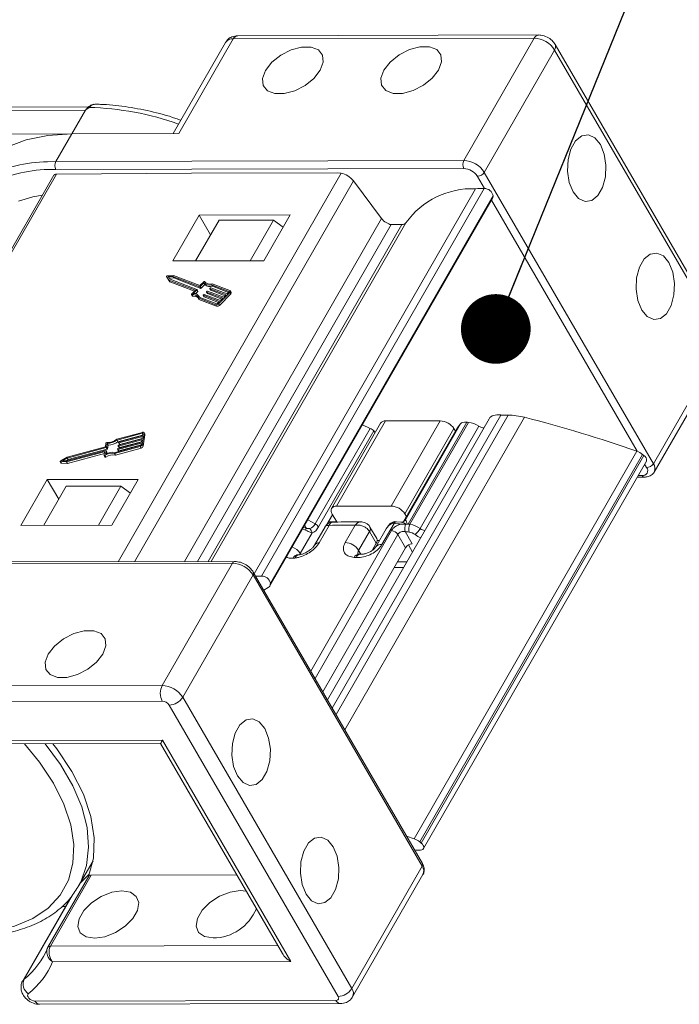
# Model space of a CAD drawing. Header units: millimetres. Extents: x 2548 to 3470, y -441 to 211.
# Tile 40 of 49: x 3146 to 3193, y 102 to 172. Entities that reach past the tile are written whole.
import ezdxf

# ---------------------------------------------------------------- set-up
doc = ezdxf.new("R2010")
doc.units = ezdxf.units.MM
doc.styles.get("Standard").update_dxf_attribs({"font": '仿宋_GB2312.ttf', "width": 0.8})
doc.dimstyles.new('ISO-25.1', dxfattribs={"dimtxt": 6, "dimasz": 5, "dimexe": 3.5, "dimexo": 0.625, "dimgap": 1.5, "dimtad": 1, "dimtoh": 1, "dimdsep": 46, "dimtxsty": 'Standard', "dimcen": 2.5, "dimadec": 0, "dimazin": 0, "dimtfac": 1, "dimtmove": 0, "dimatfit": 3, "dimfxl": 0, "dimarcsym": 0})

msp = doc.modelspace()

# ---------------------------------------------------------------- linework, layer by layer
at = {"color": 7, "linetype": 'Continuous', "lineweight": 15}
for p, q in [((3182.903, 171.144), (3161.316, 171.096)), ((3160.441, 170.612), (3156.68, 164.064)), ((3160.99, 170.861), (3157.086, 164.065)), ((3182.577, 170.909), (3160.99, 170.861)), ((3177.534, 162.131), (3182.577, 170.909)), ((3196.218, 149.559), (3184.088, 170.464)), ((3184.049, 170.064), (3179.005, 161.285)), ((3196.179, 149.159), (3184.049, 170.064)), ((3150.587, 165.982), (3129.061, 165.934)), ((3150.385, 165.747), (3129.157, 165.7)), ((3150.385, 165.747), (3149.409, 164.048)), ((3149.409, 164.048), (3140.057, 164.027)), ((3148.27, 162.066), (3149.409, 164.048)), ((3157.086, 164.065), (3149.409, 164.048)), ((3147.662, 162.052), (3148.27, 162.066)), ((3148.27, 162.066), (3177.534, 162.131)), ((3148.314, 161.163), (3132.306, 133.3)), ((3177.535, 161.565), (3148.271, 161.5)), ((3158.005, 161.239), (3148.314, 161.163)), ((3152.725, 133.345), (3168.741, 161.223)), ((3168.456, 161.262), (3158.005, 161.239)), ((3168.741, 161.223), (3168.456, 161.262)), ((3179.005, 161.285), (3191.136, 140.38)), ((3148.13, 161.078), (3132.17, 133.3)), ((3169.609, 160.676), (3153.908, 133.348)), ((3169.609, 160.676), (3171.635, 157.975)), ((3179.024, 160.126), (3178.516, 161.001)), ((3162.5, 132.481), (3178.375, 160.112)), ((3163.023, 132.318), (3179, 160.126)), ((3163.615, 131.612), (3179.591, 159.42)), ((3163.651, 131.735), (3179.628, 159.543)), ((3179.633, 159.622), (3163.656, 131.814)), ((3189.965, 141.27), (3179.513, 159.284)), ((3179.633, 159.622), (3179.628, 159.543)), ((3158.55, 158.214), (3156.663, 154.929)), ((3157.49, 133.356), (3171.635, 157.975)), ((3158.296, 154.933), (3159.972, 157.849)), ((3165.082, 158.228), (3158.55, 158.214)), ((3159.37, 156.802), (3158.55, 158.214)), ((3159.416, 133.36), (3173.382, 157.669)), ((3163.891, 157.858), (3159.972, 157.849)), ((3162.215, 154.941), (3163.891, 157.858)), ((3163.195, 154.943), (3165.082, 158.228)), ((3164.578, 157.35), (3163.891, 157.858)), ((3158.437, 133.358), (3172.328, 157.537)), ((3159.2, 133.36), (3173.091, 157.539)), ((3172.328, 157.537), (3173.091, 157.539)), ((3156.663, 154.929), (3163.195, 154.943)), ((3156.209, 153.81), (3156.274, 153.697)), ((3156.209, 153.809), (3156.379, 153.552)), ((3156.209, 153.809), (3156.275, 153.696)), ((3156.717, 153.892), (3156.272, 153.871)), ((3156.274, 153.697), (3156.275, 153.696)), ((3156.275, 153.696), (3156.445, 153.439)), ((3156.663, 153.819), (3156.335, 153.804)), ((3156.335, 153.804), (3156.46, 153.615)), ((3156.379, 153.552), (3158.274, 152.823)), ((3156.379, 153.552), (3156.445, 153.439)), ((3156.728, 153.706), (3156.409, 153.691)), ((3156.445, 153.439), (3158.211, 152.76)), ((3156.46, 153.615), (3158.39, 152.873)), ((3158.593, 153.077), (3156.663, 153.819)), ((3156.663, 153.819), (3156.728, 153.706)), ((3158.596, 153.169), (3156.717, 153.892)), ((3158.658, 152.964), (3156.728, 153.706)), ((3158.887, 153.35), (3158.626, 153.087)), ((3158.874, 153.426), (3158.629, 153.18)), ((3158.887, 153.35), (3158.953, 153.237)), ((3158.274, 152.823), (3158.013, 152.56)), ((3158.389, 152.849), (3158.128, 152.587)), ((3158.455, 152.736), (3158.288, 152.569)), ((3158.389, 152.849), (3158.455, 152.736)), ((3158.461, 152.755), (3158.395, 152.868)), ((3158.593, 153.077), (3158.658, 152.964)), ((3158.626, 153.087), (3158.691, 152.974)), ((3158.953, 153.237), (3158.691, 152.974)), ((3159.075, 152.705), (3159.141, 152.592)), ((3160.242, 152.254), (3159.08, 152.701)), ((3159.08, 152.701), (3159.146, 152.588)), ((3159.081, 152.724), (3159.115, 152.758)), ((3159.148, 152.769), (3160.309, 152.322)), ((3159.312, 152.943), (3159.377, 152.83)), ((3160.478, 152.492), (3159.317, 152.939)), ((3159.317, 152.939), (3159.383, 152.826)), ((3159.318, 152.962), (3159.352, 152.996)), ((3160.415, 152.429), (3159.383, 152.826)), ((3159.385, 153.007), (3160.546, 152.56)), ((3160.683, 152.743), (3159.433, 153.224)), ((3159.433, 153.224), (3159.498, 153.111)), ((3160.751, 152.811), (3159.48, 153.299)), ((3160.652, 152.667), (3159.498, 153.111)), ((3159.934, 151.856), (3160.745, 152.672)), ((3160.546, 152.56), (3160.681, 152.696)), ((3160.683, 152.743), (3160.696, 152.721)), ((3160.745, 152.672), (3160.811, 152.559)), ((3160.847, 152.673), (3160.782, 152.786)), ((3158, 152.522), (3158.066, 152.409)), ((3158.028, 152.512), (3158.093, 152.399)), ((3158.466, 152.279), (3159.736, 151.791)), ((3158.466, 152.279), (3158.531, 152.166)), ((3158.568, 152.334), (3158.524, 152.409)), ((3158.531, 152.166), (3159.802, 151.678)), ((3158.553, 152.34), (3159.804, 151.859)), ((3158.838, 152.467), (3158.904, 152.354)), ((3158.844, 152.486), (3158.878, 152.52)), ((3160.005, 152.016), (3158.844, 152.463)), ((3158.844, 152.463), (3158.909, 152.35)), ((3159.942, 151.953), (3158.909, 152.35)), ((3158.911, 152.531), (3160.073, 152.084)), ((3160.178, 152.191), (3159.146, 152.588)), ((3159.87, 151.881), (3160.005, 152.016)), ((3159.999, 151.743), (3160.811, 152.559)), ((3160.073, 152.084), (3160.242, 152.254)), ((3160.309, 152.322), (3160.478, 152.492)), ((3159.736, 151.791), (3159.802, 151.678)), ((3159.934, 151.856), (3159.999, 151.743)), ((3191.136, 140.38), (3196.179, 149.159)), ((3191.196, 139.78), (3196.24, 148.559)), ((3179.35, 143.605), (3167.755, 123.424)), ((3180.18, 143.874), (3168.094, 122.839)), ((3168.366, 122.371), (3180.714, 143.864)), ((3171.924, 143.449), (3168.41, 137.332)), ((3181.877, 143.71), (3168.995, 121.287)), ((3175.844, 143.458), (3171.924, 143.449)), ((3172.329, 137.341), (3175.844, 143.458)), ((3180.263, 143.863), (3180.18, 143.874)), ((3180.714, 143.864), (3180.263, 143.863)), ((3166.88, 136.056), (3170.822, 142.917)), ((3171.073, 142.73), (3167.116, 135.843)), ((3171.559, 143.283), (3168.044, 137.166)), ((3170.822, 142.917), (3170.254, 143.167)), ((3171.168, 142.602), (3171.073, 142.73)), ((3177.048, 142.919), (3173.208, 136.235)), ((3177.056, 142.93), (3173.21, 136.236)), ((3176.825, 142.894), (3173.31, 136.778)), ((3173.34, 136.357), (3177.297, 143.244)), ((3177.74, 143.361), (3173.54, 136.051)), ((3177.87, 143.347), (3173.669, 136.035)), ((3174.395, 135.722), (3178.618, 143.073)), ((3176.93, 142.713), (3176.825, 142.894)), ((3177.297, 143.244), (3177.056, 142.93)), ((3154.471, 142.627), (3152.635, 142.132)), ((3154.461, 142.559), (3152.654, 142.072)), ((3152.654, 142.072), (3152.719, 141.959)), ((3154.486, 142.435), (3152.719, 141.959)), ((3154.434, 142.097), (3152.756, 141.644)), ((3152.767, 141.712), (3154.445, 142.165)), ((3154.471, 142.334), (3152.793, 141.881)), ((3152.803, 141.949), (3154.481, 142.402)), ((3154.45, 142.198), (3152.858, 141.768)), ((3154.408, 141.927), (3154.434, 142.097)), ((3154.445, 142.165), (3154.471, 142.334)), ((3154.461, 142.559), (3154.496, 142.499)), ((3154.47, 141.749), (3154.595, 142.563)), ((3154.481, 142.402), (3154.502, 142.538)), ((3154.535, 141.636), (3154.66, 142.45)), ((3154.654, 142.489), (3154.588, 142.602)), ((3154.595, 142.563), (3154.66, 142.45)), ((3149.057, 140.58), (3151.846, 141.333)), ((3151.818, 141.586), (3149.08, 140.847)), ((3151.877, 141.537), (3149.088, 140.784)), ((3151.943, 141.424), (3149.154, 140.671)), ((3151.858, 141.848), (3151.818, 141.586)), ((3151.866, 141.322), (3151.826, 141.06)), ((3151.931, 141.216), (3151.865, 141.329)), ((3151.866, 141.322), (3151.932, 141.209)), ((3151.877, 141.537), (3151.943, 141.424)), ((3151.943, 141.822), (3151.903, 141.56)), ((3151.903, 141.56), (3151.968, 141.447)), ((3151.943, 141.822), (3152.009, 141.709)), ((3152.009, 141.709), (3151.968, 141.447)), ((3152.479, 141.114), (3154.315, 141.609)), ((3152.519, 141.189), (3154.326, 141.677)), ((3152.545, 141.001), (3154.381, 141.496)), ((3152.699, 141.417), (3152.705, 141.451)), ((3152.7, 141.411), (3152.766, 141.298)), ((3154.398, 141.859), (3152.72, 141.406)), ((3152.72, 141.406), (3152.785, 141.293)), ((3152.73, 141.474), (3154.408, 141.927)), ((3152.736, 141.655), (3152.741, 141.689)), ((3152.737, 141.648), (3152.802, 141.535)), ((3152.756, 141.644), (3152.822, 141.531)), ((3152.772, 141.892), (3152.777, 141.926)), ((3152.773, 141.886), (3152.839, 141.773)), ((3154.377, 141.723), (3152.785, 141.293)), ((3152.793, 141.881), (3152.858, 141.768)), ((3154.414, 141.96), (3152.822, 141.531)), ((3154.315, 141.609), (3154.381, 141.496)), ((3154.377, 141.724), (3154.398, 141.859)), ((3154.47, 141.749), (3154.535, 141.636)), ((3149.08, 140.847), (3148.614, 140.588)), ((3149.088, 140.784), (3148.746, 140.594)), ((3149.154, 140.671), (3148.995, 140.583)), ((3149.028, 140.507), (3151.743, 141.24)), ((3149.088, 140.784), (3149.154, 140.671)), ((3149.093, 140.394), (3151.745, 141.11)), ((3151.763, 141.23), (3151.726, 140.984)), ((3151.728, 140.971), (3151.793, 140.858)), ((3151.743, 141.24), (3151.76, 141.21)), ((3151.787, 140.971), (3151.853, 140.858)), ((3151.932, 141.209), (3151.916, 141.103)), ((3152.479, 141.114), (3152.545, 141.001)), ((3173.978, 113.465), (3189.955, 141.274)), ((3190.36, 141.047), (3174.384, 113.239)), ((3174.48, 113.16), (3190.457, 140.968)), ((3190.36, 141.047), (3190.457, 140.968)), ((3148.583, 140.536), (3148.649, 140.423)), ((3148.604, 140.526), (3149.028, 140.507)), ((3148.604, 140.526), (3148.67, 140.413)), ((3148.67, 140.413), (3149.093, 140.394)), ((3148.746, 140.594), (3149.057, 140.58)), ((3149.028, 140.507), (3149.093, 140.394)), ((3174.651, 112.754), (3190.628, 140.563)), ((3190.646, 140.096), (3190.502, 140.344)), ((3147.65, 139.241), (3145.762, 135.956)), ((3154.182, 139.255), (3147.65, 139.241)), ((3148.469, 137.828), (3147.65, 139.241)), ((3152.294, 135.97), (3154.182, 139.255)), ((3189.967, 139.412), (3190.485, 139.413)), ((3190.034, 139.529), (3190.321, 139.53)), ((3149.006, 138.763), (3147.395, 135.959)), ((3149.006, 138.763), (3152.925, 138.772)), ((3152.925, 138.772), (3151.315, 135.968)), ((3152.925, 138.772), (3153.612, 138.264)), ((3172.329, 137.341), (3168.41, 137.332)), ((3168.118, 136.709), (3167.715, 136.009)), ((3168.085, 136.766), (3168.413, 136.201)), ((3173.415, 136.596), (3173.31, 136.778)), ((3145.762, 135.956), (3152.294, 135.97)), ((3166.179, 135.618), (3165.963, 135.699)), ((3166.023, 135.804), (3166.206, 135.766)), ((3166.332, 136.342), (3166.88, 136.056)), ((3167.582, 135.861), (3166.822, 134.539)), ((3167.875, 135.95), (3167.159, 134.704)), ((3167.792, 136.143), (3167.821, 136.094)), ((3168.413, 136.201), (3167.825, 136.2)), ((3169.024, 134.725), (3169.74, 135.971)), ((3171.288, 135), (3170.802, 135.837)), ((3171.962, 135.709), (3171.214, 134.408)), ((3172.539, 136.1), (3171.661, 134.571)), ((3172.701, 136.218), (3172.575, 136.22)), ((3173.013, 136.184), (3172.701, 136.218)), ((3173.269, 136.275), (3173.34, 136.357)), ((3166.65, 135.412), (3165.802, 133.937)), ((3166.552, 125.497), (3172.345, 135.581)), ((3172.794, 135.301), (3166.858, 124.969)), ((3170.77, 135.52), (3169.989, 134.161)), ((3170.771, 135.517), (3170.77, 135.52)), ((3171.257, 134.68), (3170.771, 135.517)), ((3172.794, 135.301), (3173.348, 134.345)), ((3173.328, 135.508), (3173.838, 134.629)), ((3167.413, 124.014), (3173.348, 134.345)), ((3170.952, 134.148), (3171.257, 134.68)), ((3171.319, 134.878), (3171.484, 134.878)), ((3173.853, 134.038), (3173.559, 134.546)), ((3165.727, 133.847), (3165.599, 133.835)), ((3165.802, 133.937), (3165.757, 133.844)), ((3165.802, 133.937), (3165.842, 133.868)), ((3169.989, 134.161), (3170.149, 133.886)), ((3170.137, 133.885), (3169.999, 133.894)), ((3160.939, 133.246), (3131.675, 133.181)), ((3161.102, 133.364), (3131.838, 133.299)), ((3155.895, 124.468), (3160.939, 133.246)), ((3173.217, 132.931), (3172.535, 132.929)), ((3172.762, 133.326), (3173.445, 133.327)), ((3162.411, 132.401), (3157.367, 123.622)), ((3174.541, 111.496), (3162.411, 132.401)), ((3174.56, 111.696), (3162.43, 132.601)), ((3163.509, 131.507), (3163.177, 131.313)), ((3163.651, 131.735), (3163.656, 131.814)), ((3134.308, 124.42), (3155.895, 124.468)), ((3155.898, 123.336), (3134.311, 123.288)), ((3168.519, 102.149), (3156.388, 123.054)), ((3157.367, 123.622), (3169.497, 102.717)), ((3138.823, 120.493), (3155.91, 120.531)), ((3139.15, 120.26), (3155.775, 120.297)), ((3155.775, 120.297), (3164.519, 105.228)), ((3155.91, 120.531), (3165.117, 104.664)), ((3173.422, 113.658), (3173.978, 113.465)), ((3174.48, 113.16), (3174.384, 113.239)), ((3149.877, 110.031), (3150.936, 111.875)), ((3150.691, 110.957), (3150.021, 110.283)), ((3169.497, 102.717), (3174.541, 111.496)), ((3150.623, 110.771), (3147.695, 105.674)), ((3150.806, 110.854), (3147.877, 105.757)), ((3150.806, 110.854), (3161.241, 110.877)), ((3169.558, 102.117), (3174.601, 110.896)), ((3149.523, 109.531), (3145.99, 103.381)), ((3149.313, 109.222), (3145.89, 103.265)), ((3148.961, 108.611), (3148.7, 108.61)), ((3147.695, 105.674), (3147.686, 105.657)), ((3147.877, 105.757), (3164.191, 105.793)), ((3165.117, 104.664), (3148.03, 104.626)), ((3145.99, 103.381), (3145.891, 103.268)), ((3146.769, 101.818), (3168.356, 101.866)), ((3147.096, 101.585), (3168.683, 101.632))]:
    msp.add_line(p, q, dxfattribs=at)
at = {"color": 7, "linetype": 'Continuous', "lineweight": 15, "flags": 128}
for points in [[(3171.805, 168.623), (3171.589, 168.042), (3171.636, 167.532), (3171.939, 167.154), (3172.463, 166.953), (3173.143, 166.955), (3173.899, 167.158), (3174.638, 167.538), (3175.272, 168.05), (3175.724, 168.632), (3175.939, 169.212), (3175.893, 169.723), (3175.589, 170.101), (3175.066, 170.301), (3174.385, 170.3), (3173.63, 170.096), (3172.891, 169.716), (3172.257, 169.204), (3171.805, 168.623)], [(3163.313, 168.604), (3163.098, 168.023), (3163.144, 167.513), (3163.448, 167.135), (3163.971, 166.934), (3164.652, 166.936), (3165.407, 167.139), (3166.147, 167.52), (3166.78, 168.031), (3167.232, 168.613), (3167.448, 169.194), (3167.402, 169.704), (3167.098, 170.082), (3166.575, 170.282), (3165.894, 170.281), (3165.139, 170.078), (3164.399, 169.697), (3163.765, 169.185), (3163.313, 168.604)], [(3150.585, 165.962), (3150.586, 165.962), (3150.592, 165.966), (3150.601, 165.967), (3150.612, 165.965), (3150.624, 165.961), (3150.638, 165.954), (3150.653, 165.945)], [(3149.409, 164.048), (3147.691, 163.939), (3146.128, 163.621), (3144.747, 163.101), (3143.576, 162.388), (3142.635, 161.495), (3142.266, 161)], [(3185.377, 159.884), (3185.773, 159.407), (3186.238, 159.192), (3186.717, 159.266), (3187.153, 159.619), (3187.492, 160.209), (3187.693, 160.965), (3187.734, 161.795), (3187.607, 162.6), (3187.33, 163.283), (3186.935, 163.76), (3186.469, 163.975), (3185.99, 163.901), (3185.555, 163.548), (3185.216, 162.958), (3185.014, 162.202), (3184.974, 161.371), (3185.1, 160.567), (3185.377, 159.884)], [(3147.314, 159.658), (3146.603, 159.526), (3145.582, 159.228)], [(3190.295, 151.409), (3190.69, 150.932), (3191.156, 150.717), (3191.635, 150.791), (3192.07, 151.144), (3192.409, 151.734), (3192.611, 152.49), (3192.651, 153.32), (3192.525, 154.125), (3192.247, 154.807), (3191.852, 155.285), (3191.387, 155.499), (3190.908, 155.426), (3190.472, 155.073), (3190.133, 154.483), (3189.931, 153.727), (3189.891, 152.896), (3190.018, 152.091), (3190.295, 151.409)], [(3156.272, 153.871), (3156.259, 153.869), (3156.245, 153.864), (3156.232, 153.857), (3156.221, 153.848), (3156.213, 153.837), (3156.208, 153.827), (3156.207, 153.817), (3156.209, 153.809)], [(3158.95, 153.439), (3158.945, 153.445), (3158.938, 153.448), (3158.928, 153.45), (3158.918, 153.449), (3158.906, 153.446), (3158.894, 153.441), (3158.883, 153.434), (3158.874, 153.426)], [(3158.39, 152.873), (3158.393, 152.871), (3158.395, 152.869), (3158.396, 152.866), (3158.396, 152.863), (3158.396, 152.86), (3158.394, 152.856), (3158.392, 152.853), (3158.389, 152.849)], [(3159.08, 152.701), (3159.078, 152.703), (3159.075, 152.705), (3159.074, 152.707), (3159.074, 152.71), (3159.075, 152.714), (3159.076, 152.717), (3159.078, 152.721), (3159.081, 152.724)], [(3159.317, 152.939), (3159.314, 152.941), (3159.312, 152.943), (3159.311, 152.945), (3159.311, 152.948), (3159.311, 152.952), (3159.313, 152.955), (3159.315, 152.959), (3159.318, 152.962)], [(3160.681, 152.696), (3160.687, 152.703), (3160.692, 152.71), (3160.695, 152.717), (3160.696, 152.724), (3160.695, 152.73), (3160.693, 152.735), (3160.689, 152.74), (3160.683, 152.743)], [(3160.745, 152.672), (3160.763, 152.692), (3160.777, 152.714), (3160.786, 152.735), (3160.789, 152.755), (3160.787, 152.773), (3160.78, 152.789), (3160.768, 152.801), (3160.751, 152.811)], [(3158.013, 152.56), (3158.005, 152.551), (3158, 152.542), (3157.998, 152.533), (3157.999, 152.526), (3158.003, 152.519), (3158.009, 152.515), (3158.018, 152.512), (3158.028, 152.512)], [(3158.844, 152.463), (3158.841, 152.465), (3158.839, 152.467), (3158.838, 152.469), (3158.837, 152.472), (3158.838, 152.476), (3158.839, 152.479), (3158.841, 152.483), (3158.844, 152.486)], [(3154.502, 142.538), (3154.502, 142.544), (3154.5, 142.55), (3154.497, 142.555), (3154.492, 142.558), (3154.486, 142.561), (3154.478, 142.561), (3154.47, 142.561), (3154.461, 142.559)], [(3154.595, 142.563), (3154.595, 142.582), (3154.59, 142.599), (3154.58, 142.613), (3154.565, 142.624), (3154.546, 142.631), (3154.523, 142.634), (3154.498, 142.633), (3154.471, 142.627)], [(3151.846, 141.333), (3151.85, 141.334), (3151.855, 141.334), (3151.858, 141.334), (3151.861, 141.333), (3151.864, 141.331), (3151.866, 141.328), (3151.866, 141.326), (3151.866, 141.322)], [(3152.72, 141.406), (3152.715, 141.405), (3152.711, 141.405), (3152.707, 141.406), (3152.704, 141.407), (3152.702, 141.409), (3152.7, 141.411), (3152.699, 141.414), (3152.699, 141.417)], [(3152.756, 141.644), (3152.752, 141.643), (3152.748, 141.643), (3152.744, 141.643), (3152.741, 141.644), (3152.738, 141.646), (3152.737, 141.649), (3152.736, 141.651), (3152.736, 141.655)], [(3152.793, 141.881), (3152.788, 141.88), (3152.784, 141.88), (3152.78, 141.881), (3152.777, 141.882), (3152.775, 141.884), (3152.773, 141.886), (3152.772, 141.889), (3152.772, 141.892)], [(3151.726, 140.984), (3151.726, 140.976), (3151.729, 140.969), (3151.735, 140.964), (3151.743, 140.961), (3151.753, 140.96), (3151.764, 140.962), (3151.776, 140.966), (3151.787, 140.971)], [(3151.743, 141.24), (3151.747, 141.241), (3151.752, 141.241), (3151.755, 141.241), (3151.758, 141.24), (3151.761, 141.238), (3151.763, 141.236), (3151.763, 141.233), (3151.763, 141.23)], [(3151.793, 140.858), (3151.795, 140.856), (3151.8, 140.851), (3151.809, 140.848), (3151.819, 140.847), (3151.83, 140.849), (3151.841, 140.853), (3151.853, 140.858)], [(3190.457, 140.968), (3190.542, 140.887), (3190.605, 140.8), (3190.641, 140.713), (3190.649, 140.632), (3190.628, 140.563)], [(3148.614, 140.588), (3148.602, 140.58), (3148.591, 140.57), (3148.584, 140.56), (3148.581, 140.549), (3148.581, 140.54), (3148.586, 140.533), (3148.594, 140.528), (3148.604, 140.526)], [(3173.277, 136.278), (3173.305, 136.308), (3173.34, 136.357)], [(3147.726, 126.712), (3148.178, 127.293), (3148.812, 127.805), (3149.551, 128.186), (3150.307, 128.389), (3150.987, 128.39), (3151.511, 128.19), (3151.814, 127.812), (3151.861, 127.302), (3151.645, 126.721), (3151.193, 126.139), (3150.559, 125.628), (3149.82, 125.247), (3149.064, 125.044), (3148.384, 125.042), (3147.86, 125.243), (3147.557, 125.621), (3147.51, 126.131), (3147.726, 126.712)], [(3163.251, 121.372), (3162.856, 121.849), (3162.39, 122.064), (3161.911, 121.99), (3161.476, 121.637), (3161.137, 121.047), (3160.935, 120.291), (3160.895, 119.461), (3161.021, 118.656), (3161.299, 117.974), (3161.694, 117.496), (3162.159, 117.282), (3162.639, 117.355), (3163.074, 117.708), (3163.413, 118.298), (3163.615, 119.054), (3163.655, 119.885), (3163.529, 120.69), (3163.251, 121.372)], [(3146.022, 120.275), (3147.089, 118.973), (3148.088, 117.463), (3148.841, 115.953), (3149.332, 114.472), (3149.552, 113.05), (3149.495, 111.715), (3149.164, 110.494), (3148.565, 109.412), (3147.71, 108.488), (3146.615, 107.743), (3145.303, 107.19), (3143.799, 106.841), (3142.134, 106.703)], [(3149.912, 110.094), (3150.049, 110.357), (3150.467, 111.551), (3150.619, 112.865), (3150.504, 114.272), (3150.122, 115.748), (3149.481, 117.265), (3148.593, 118.796), (3147.501, 120.278)], [(3148.051, 120.279), (3148.326, 119.923), (3149.417, 118.292), (3150.24, 116.66), (3150.779, 115.058), (3151.024, 113.52), (3150.969, 112.075), (3150.615, 110.754)], [(3168.169, 112.897), (3167.773, 113.374), (3167.308, 113.589), (3166.829, 113.515), (3166.393, 113.162), (3166.054, 112.572), (3165.853, 111.816), (3165.813, 110.986), (3165.939, 110.181), (3166.216, 109.498), (3166.612, 109.021), (3167.077, 108.806), (3167.556, 108.88), (3167.992, 109.233), (3168.331, 109.823), (3168.532, 110.579), (3168.572, 111.41), (3168.446, 112.214), (3168.169, 112.897)], [(3174.433, 112.654), (3174.527, 112.666), (3174.601, 112.7), (3174.651, 112.754), (3174.673, 112.823), (3174.665, 112.904), (3174.628, 112.991), (3174.566, 113.078), (3174.48, 113.16)], [(3151.051, 106.33), (3150.439, 106.431), (3150.019, 106.724), (3149.842, 107.176), (3149.927, 107.73), (3150.266, 108.32), (3150.818, 108.875), (3151.515, 109.328), (3152.274, 109.624), (3153.003, 109.728), (3153.614, 109.627), (3154.034, 109.333), (3154.212, 108.882), (3154.126, 108.328), (3153.787, 107.738), (3153.236, 107.183), (3152.538, 106.73), (3151.78, 106.434), (3151.051, 106.33)], [(3159.542, 106.349), (3158.931, 106.45), (3158.511, 106.743), (3158.333, 107.194), (3158.419, 107.748), (3158.758, 108.338), (3159.309, 108.893), (3160.006, 109.346), (3160.765, 109.643), (3161.494, 109.747), (3161.923, 109.701)], [(3146.769, 101.818), (3146.657, 101.832), (3146.54, 101.874), (3146.429, 101.939), (3146.337, 102.021), (3146.272, 102.111), (3146.241, 102.2), (3146.248, 102.278), (3146.291, 102.339)]]:
    msp.add_lwpolyline(points, dxfattribs=at)
at = {"color": 7, "linetype": 'Continuous', "lineweight": 15}
for centre, radius, start, end in [((3161.357, 170.696), 0.402, 95.81715, 155.74185), ((3182.947, 170.742), 0.405, 97.14603, 155.62509), ((3160.921, 170.285), 0.58, 83.16144, 145.77664), ((3182.498, 169.067), 1.844, 32.72975, 87.51879), ((3183.721, 170.298), 0.402, 324.49957, 24.42218), ((3150.877, 165.476), 0.562, 129.37289, 151.17587), ((3150.127, 145.249), 20.702, 70.39266, 88.545), ((3147.826, 152.142), 9.911, 90.95082, 117.47001), ((3148.816, 161.784), 0.615, 152.72975, 207.51879), ((3178.08, 161.849), 0.615, 152.72975, 207.51879), ((3177.454, 160.288), 1.844, 32.72975, 87.51879), ((3148.052, 150.888), 10.615, 88.81379, 113.2683), ((3177.482, 160.337), 1.229, 32.72975, 87.51879), ((3178.487, 161.616), 0.615, 272.73394, 327.5146), ((3178.149, 154.25), 5.866, 87.79666, 144.3522), ((3178.982, 147.174), 12.953, 89.92295, 92.68917), ((3179.011, 159.491), 0.636, 11.92797, 91.03306), ((3179.344, 159.56), 0.284, 330.46652, 356.66572), ((3173.121, 157.861), 0.324, 264.64092, 323.58247), ((3159.268, 153.753), 0.555, 226.6309, 287.23953), ((3159.313, 153.739), 0.471, 219.63409, 290.80727), ((3158.445, 152.75), 0.0168, 305.96135, 18.57309), ((3158.6, 153.111), 0.0349, 258.43238, 317.99567), ((3158.603, 153.203), 0.0349, 258.43238, 317.99567), ((3158.665, 152.998), 0.0349, 258.43238, 317.99567), ((3159.334, 153.64), 0.555, 226.6309, 287.23953), ((3159.141, 152.735), 0.0349, 78.43238, 137.99567), ((3159.378, 152.973), 0.0349, 78.43238, 137.99567), ((3159.386, 152.835), 0.00967, 210.96105, 251.19225), ((3160.752, 152.64), 0.101, 305.96135, 18.57309), ((3158.119, 152.156), 0.367, 19.64525, 104.44088), ((3158.088, 152.425), 0.027, 216.39343, 282.28072), ((3158.168, 151.951), 0.454, 49.695, 99.42012), ((3158.184, 152.193), 0.398, 21.65808, 98.11381), ((3158.904, 152.497), 0.0349, 78.43238, 137.99567), ((3158.912, 152.359), 0.00967, 210.96105, 251.19225), ((3159.149, 152.597), 0.00967, 210.96105, 251.19225), ((3159.778, 151.996), 0.209, 258.43238, 317.99567), ((3159.844, 151.883), 0.209, 258.43238, 317.99567), ((3159.818, 151.927), 0.0698, 258.43238, 317.99567), ((3171.886, 143.049), 0.402, 84.50669, 144.43139), ((3175.79, 142.23), 1.229, 32.72975, 87.51879), ((3180.681, 139.15), 4.714, 75.30415, 89.59513), ((3157.858, 49.471), 97.252, 70.72917, 75.70158), ((3151.954, 143.003), 1.106, 268.74095, 308.05283), ((3151.889, 143.114), 1.293, 272.39546, 306.27472), ((3154.603, 142.461), 0.058, 349.05629, 29.28749), ((3151.926, 141.825), 0.0716, 87.51037, 161.2122), ((3151.87, 141.571), 0.0349, 282.25287, 341.81616), ((3151.935, 141.458), 0.0349, 282.25287, 341.81616), ((3151.955, 143.001), 1.293, 272.39546, 306.27472), ((3152.738, 141.44), 0.0349, 102.25287, 161.81616), ((3152.774, 141.678), 0.0349, 102.25287, 161.81616), ((3152.811, 141.915), 0.0349, 102.25287, 161.81616), ((3152.815, 141.546), 0.0168, 221.67545, 294.28719), ((3152.851, 141.784), 0.0168, 221.67545, 294.28719), ((3154.271, 141.814), 0.209, 282.25287, 341.81616), ((3154.311, 141.745), 0.0698, 282.25287, 341.81616), ((3154.336, 141.701), 0.209, 282.25287, 341.81616), ((3152.311, 140.178), 0.95, 79.81332, 123.45695), ((3152.356, 140.141), 1.061, 81.19133, 119.96516), ((3152.377, 140.065), 0.95, 79.81332, 123.45695), ((3151.923, 141.211), 0.00967, 349.05629, 29.28749), ((3152.779, 141.309), 0.0168, 221.67545, 294.28719), ((3189.503, 139.989), 1.362, 50.97846, 70.61013), ((3148.668, 140.437), 0.0239, 214.01795, 273.54147), ((3190.376, 139.875), 0.349, 260.92099, 39.33831), ((3190.617, 140.71), 0.615, 272.73394, 327.5146), ((3190.645, 140.027), 0.604, 336.05717, 35.72416), ((3190.504, 139.613), 0.201, 204.50435, 264.42094), ((3168.355, 136.987), 0.349, 80.92099, 219.33831), ((3172.276, 136.113), 1.229, 32.72975, 87.51879), ((3165.633, 135.794), 0.574, 342.11918, 357.26129), ((3166.172, 135.354), 0.481, 6.89182, 50.82535), ((3166.618, 135.528), 0.589, 32.28789, 63.59193), ((3169.14, 105.418), 30.558, 88.87541, 92.37314), ((3170.509, 135.706), 0.32, 324.56032, 27.41392), ((3170.509, 135.704), 0.322, 324.49893, 24.42947), ((3172.489, 136.15), 0.0884, 168.55091, 212.91759), ((3172.601, 135.821), 0.4, 93.64135, 119.71797), ((3172.602, 136.015), 0.206, 97.3922, 155.0209), ((3172.462, 135.321), 0.783, 84.30842, 93.4224), ((3172.712, 136.033), 0.185, 93.27805, 158.71173), ((3168.984, 99.142), 37.129, 83.73664, 84.506), ((3174.01, 135.733), 0.718, 154.62476, 198.27037), ((3168.891, 98.177), 38.126, 83.14871, 83.26669), ((3168.868, 97.893), 38.443, 82.82601, 83.01933), ((3174.304, 135.692), 0.722, 151.65503, 197.70844), ((3173.442, 134.508), 1.543, 51.87124, 81.52872), ((3172.917, 136.573), 1.705, 311.18397, 330.05416), ((3174.777, 136.199), 0.611, 231.26354, 266.88561), ((3170.995, 134.867), 0.322, 324.49893, 24.42947), ((3172.271, 134.961), 0.624, 32.97949, 83.18521), ((3168.891, 97.927), 37.841, 82.82564, 83.26625), ((3173.484, 134.582), 0.9, 51.87124, 81.52872), ((3174.869, 136.363), 1.356, 232.31234, 251.93691), ((3164.77, 133.271), 1.228, 32.81219, 68.31475), ((3167.14, 134.319), 0.386, 87.12209, 145.64236), ((3168.952, 133.493), 1.234, 32.7954, 86.62888), ((3171.563, 134.145), 0.437, 77.1356, 143.15564), ((3173.867, 134.015), 0.615, 92.73394, 147.5146), ((3165.66, 133.42), 0.42, 97.98707, 154.43964), ((3167.654, 106.852), 26.854, 94.79578, 95.06919), ((3165.787, 133.432), 0.419, 97.47844, 154.52891), ((3170.023, 133.514), 0.38, 93.48048, 157.70575), ((3167.736, 99.274), 34.439, 86.54654, 86.77779), ((3170.161, 133.508), 0.378, 93.22225, 157.82004), ((3161.116, 133.172), 0.192, 94.1543, 157.37903), ((3160.859, 131.404), 1.844, 32.72975, 87.51879), ((3162.258, 132.517), 0.192, 322.86114, 26.0895), ((3163.008, 119.203), 13.115, 89.93241, 91.79137), ((3163.035, 131.683), 0.636, 11.92797, 91.03306), ((3163.371, 131.751), 0.28, 299.5181, 356.72297), ((3156.988, 123.904), 1.229, 152.72975, 207.51879), ((3155.816, 122.625), 1.844, 32.72975, 87.51879), ((3155.871, 122.722), 0.615, 32.72975, 87.51879), ((3156.33, 124.283), 1.23, 272.73394, 327.5146), ((3173.526, 112.181), 1.362, 50.97846, 70.61013), ((3174.36, 126.388), 13.734, 268.50198, 270.30352), ((3174.377, 111.612), 0.201, 324.49893, 24.42947), ((3174.065, 111.144), 0.592, 335.1376, 36.42312), ((3150.785, 110.658), 0.198, 83.94252, 144.99556), ((3159.535, 109.711), 3.362, 270.11401, 337.92436), ((3142.501, 107.753), 5.593, 308.59477, 337.99422), ((3147.857, 105.56), 0.198, 83.94252, 144.99556), ((3142.626, 106.93), 5.875, 308.60826, 336.9149), ((3146.765, 103.041), 0.847, 156.29828, 235.97127), ((3168.46, 103.377), 1.23, 272.73394, 327.5146), ((3169.022, 102.366), 0.591, 334.93577, 36.44156), ((3147.122, 101.967), 0.384, 202.86844, 266.06792), ((3168.384, 102.039), 0.175, 260.92099, 39.33831), ((3168.709, 102.015), 0.384, 202.86442, 266.10801)]:
    msp.add_arc(centre, radius, start, end, dxfattribs=at)
for centre, major_axis, ratio, start_param, end_param in [((3148.477, 160.88), (-0.348, 0.197), 0.581145, 5.494555, 6.279872), ((3169.069, 160.658), (-0.648, 0.475), 0.48804, 4.155984, 5.552247), ((3172.066, 157.989), (-0.519, 0.38), 0.48804, 1.014391, 2.410655), ((3180.999, 142.462), (-1.621, 1.188), 0.48804, 5.552247, 6.337564), ((3170.746, 142.729), (-0.365, 0.166), 0.503106, 3.879245, 4.734298), ((3178.003, 142.871), (-0.731, 0.332), 0.503106, 5.296137, 6.165785), ((3188.573, 123.209), (-30.063, 13.665), 0.503106, 5.291643, 5.296137), ((3178.182, 142.759), (-0.877, 0.399), 0.503106, 4.431757, 5.291643), ((3178.799, 143.204), (-0.365, 0.166), 0.503106, 1.290165, 2.288522), ((3165.703, 137.714), (-0.861, 1.956), 0.528142, 3.058746, 3.51251), ((3166.03, 137.715), (-0.531, 2.33), 0.536055, 3.213889, 3.667653), ((3156.235, 121.098), (0.46, 0.801), 0.00007, 2.356154, 3.141633), ((3165.442, 105.23), (-0.981, 0.564), 0.577335, 0.785358, 1.570756)]:
    msp.add_ellipse(centre, major_axis=major_axis, ratio=ratio, start_param=start_param, end_param=end_param, dxfattribs=at)
for points, knots in [([(3161.316, 171.096), (3161.171, 171.08), (3160.91, 171.05), (3160.604, 170.854), (3160.498, 170.681), (3160.453, 170.608)], [0, 0, 0, 0, 0.420347, 0.754344, 1, 1, 1, 1]), ([(3184.088, 170.464), (3184.019, 170.562), (3183.868, 170.775), (3183.506, 171.021), (3183.161, 171.135), (3182.953, 171.143), (3182.903, 171.144)], [0, 0, 0, 0, 0.254118, 0.5541916, 0.894353, 1, 1, 1, 1]), ([(3151.052, 166.167), (3151.015, 166.17), (3150.915, 166.176), (3150.757, 166.099), (3150.648, 166.013), (3150.583, 165.961), (3150.579, 165.957)], [0, 0, 0, 0, 0.210793, 0.570573, 0.968108, 1, 1, 1, 1]), ([(3151.059, 166.173), (3151.013, 166.17), (3150.915, 166.165), (3150.779, 166.069), (3150.688, 165.979), (3150.653, 165.945)], [0, 0, 0, 0, 0.3453762, 0.7479784, 1, 1, 1, 1]), ([(3157.232, 165.025), (3157.113, 165.069), (3156.381, 165.343), (3155.031, 165.69), (3153.22, 166.038), (3151.9, 166.166), (3151.198, 166.173), (3151.059, 166.175)], [0, 0, 0, 0, 0.0559935, 0.3461917, 0.6368501, 0.9280817, 1, 1, 1, 1]), ([(3150.653, 165.945), (3150.638, 165.933), (3150.554, 165.865), (3150.462, 165.801), (3150.386, 165.748), (3150.385, 165.747)], [0, 0, 0, 0, 0.1753698, 0.9879129, 1, 1, 1, 1]), ([(3150.584, 165.963), (3150.563, 165.945), (3150.542, 165.926), (3150.518, 165.909), (3150.517, 165.908)], [0, 0, 0, 0, 0.9700751, 1, 1, 1, 1]), ([(3190.485, 139.413), (3190.58, 139.421), (3190.78, 139.436), (3191.04, 139.563), (3191.145, 139.717), (3191.192, 139.786)], [0, 0, 0, 0, 0.334951, 0.704768, 1, 1, 1, 1]), ([(3166.131, 135.992), (3166.139, 135.931), (3166.15, 135.849), (3166.195, 135.783), (3166.206, 135.766)], [0, 0, 0, 0, 0.748711, 1, 1, 1, 1]), ([(3166.206, 135.766), (3166.228, 135.757), (3166.279, 135.737), (3166.368, 135.717), (3166.434, 135.717), (3166.47, 135.726), (3166.476, 135.727)], [0, 0, 0, 0, 0.217542, 0.48659, 0.918385, 1, 1, 1, 1]), ([(3167.582, 135.861), (3167.586, 135.868), (3167.596, 135.883), (3167.615, 135.902), (3167.638, 135.92), (3167.666, 135.934), (3167.699, 135.946), (3167.734, 135.953), (3167.77, 135.957), (3167.802, 135.957), (3167.835, 135.955), (3167.86, 135.953), (3167.874, 135.951), (3167.875, 135.95)], [0, 0, 0, 0, 0.092208, 0.196773, 0.301966, 0.409113, 0.516925, 0.649063, 0.73382, 0.818898, 0.904969, 0.991377, 1, 1, 1, 1]), ([(3168.11, 136.172), (3168.077, 136.173), (3167.966, 136.175), (3167.79, 136.091), (3167.645, 135.974), (3167.599, 135.88), (3167.588, 135.858)], [0, 0, 0, 0, 0.154421, 0.51402, 0.884544, 1, 1, 1, 1]), ([(3168.109, 136.173), (3168.097, 136.175), (3168.043, 136.184), (3167.986, 136.136), (3167.921, 136.058), (3167.892, 136), (3167.875, 135.952), (3167.875, 135.95)], [0, 0, 0, 0, 0.117777, 0.530157, 0.658836, 0.991582, 1, 1, 1, 1]), ([(3170.216, 136.202), (3169.793, 136.208), (3169.063, 136.218), (3168.354, 136.191), (3168.054, 136.179)], [0, 0, 0, 0, 0.577799, 1, 1, 1, 1]), ([(3170.161, 136.195), (3170.144, 136.198), (3170.069, 136.21), (3169.973, 136.166), (3169.85, 136.087), (3169.786, 136.027), (3169.741, 135.972), (3169.74, 135.971)], [0, 0, 0, 0, 0.120552, 0.52964, 0.628832, 0.991953, 1, 1, 1, 1]), ([(3170.77, 135.52), (3170.735, 135.57), (3170.668, 135.666), (3170.501, 135.8), (3170.285, 135.912), (3170.091, 135.961), (3169.91, 135.982), (3169.813, 135.981), (3169.741, 135.971), (3169.74, 135.971)], [0, 0, 0, 0, 0.171927, 0.332771, 0.543402, 0.755748, 0.807293, 0.99583, 1, 1, 1, 1]), ([(3170.788, 135.851), (3170.784, 135.861), (3170.748, 135.95), (3170.609, 136.067), (3170.405, 136.17), (3170.25, 136.209), (3170.17, 136.201), (3170.16, 136.2)], [0, 0, 0, 0, 0.04083, 0.382432, 0.680456, 0.961415, 1, 1, 1, 1]), ([(3172.415, 136.102), (3172.323, 136.059), (3172.136, 135.97), (3172.026, 135.794), (3171.97, 135.703)], [0, 0, 0, 0, 0.489766, 1, 1, 1, 1]), ([(3172.408, 136.159), (3172.372, 136.141), (3172.241, 136.077), (3172.088, 135.918), (3172.007, 135.766), (3171.976, 135.708)], [0, 0, 0, 0, 0.187094, 0.690556, 1, 1, 1, 1]), ([(3172.345, 135.581), (3172.389, 135.643), (3172.477, 135.769), (3172.694, 135.925), (3172.89, 136.012), (3173.005, 136.041), (3173.035, 136.049)], [0, 0, 0, 0, 0.297414, 0.595558, 0.895768, 1, 1, 1, 1]), ([(3173.439, 136.031), (3173.411, 136.045), (3173.286, 136.109), (3173.137, 136.175), (3173.035, 136.178), (3173.013, 136.179)], [0, 0, 0, 0, 0.1804507, 0.818999, 1, 1, 1, 1]), ([(3173.274, 136.281), (3173.243, 136.256), (3173.175, 136.198), (3173.062, 136.178), (3173.019, 136.187), (3173.014, 136.188)], [0, 0, 0, 0, 0.409271, 0.922034, 1, 1, 1, 1]), ([(3173.361, 136.041), (3173.255, 136.048), (3173.148, 136.056), (3173.037, 136.049), (3173.035, 136.049)], [0, 0, 0, 0, 0.984738, 1, 1, 1, 1]), ([(3173.278, 136.279), (3173.28, 136.281), (3173.283, 136.284), (3173.28, 136.281), (3173.279, 136.281)], [0, 0, 0, 0, 0.833382, 1, 1, 1, 1]), ([(3173.34, 136.357), (3173.351, 136.347), (3173.377, 136.323), (3173.433, 136.181), (3173.48, 136.065), (3173.492, 136.034)], [0, 0, 0, 0, 0.331117, 0.8201552, 1, 1, 1, 1]), ([(3173.492, 136.034), (3173.486, 136.032), (3173.468, 136.028), (3173.451, 136.03), (3173.439, 136.031)], [0, 0, 0, 0, 0.309016, 1, 1, 1, 1]), ([(3173.54, 136.051), (3173.539, 136.05), (3173.523, 136.045), (3173.506, 136.039), (3173.492, 136.034)], [0, 0, 0, 0, 0.099749, 1, 1, 1, 1]), ([(3166.65, 135.412), (3166.586, 135.432), (3166.485, 135.464), (3166.315, 135.548), (3166.221, 135.596), (3166.179, 135.618)], [0, 0, 0, 0, 0.488852, 0.767308, 1, 1, 1, 1]), ([(3173.328, 135.508), (3173.298, 135.512), (3173.226, 135.524), (3173.102, 135.512), (3172.972, 135.466), (3172.861, 135.394), (3172.816, 135.332), (3172.794, 135.301)], [0, 0, 0, 0, 0.150082, 0.366783, 0.579829, 0.790423, 1, 1, 1, 1]), ([(3167.159, 134.704), (3167.08, 134.589), (3166.922, 134.358), (3166.543, 134.044), (3166.115, 133.797), (3165.719, 133.654), (3165.498, 133.624), (3165.409, 133.612)], [0, 0, 0, 0, 0.211713, 0.424524, 0.639062, 0.85533, 1, 1, 1, 1]), ([(3166.82, 134.537), (3166.819, 134.534), (3166.805, 134.504), (3166.725, 134.397), (3166.574, 134.245), (3166.361, 134.085), (3166.118, 133.954), (3165.906, 133.877), (3165.77, 133.849), (3165.738, 133.848), (3165.732, 133.848)], [0, 0, 0, 0, 0.01589, 0.160027, 0.308112, 0.475615, 0.658269, 0.823981, 0.966721, 1, 1, 1, 1]), ([(3169.672, 133.658), (3169.539, 133.677), (3169.273, 133.714), (3169.004, 133.903), (3168.875, 134.169), (3168.893, 134.459), (3168.987, 134.649), (3169.024, 134.725)], [0, 0, 0, 0, 0.217398, 0.43373, 0.648022, 0.860588, 1, 1, 1, 1]), ([(3171.661, 134.571), (3171.581, 134.458), (3171.421, 134.232), (3171.028, 133.948), (3170.575, 133.745), (3170.15, 133.648), (3169.908, 133.65), (3169.811, 133.65)], [0, 0, 0, 0, 0.210692, 0.422448, 0.636715, 0.853827, 1, 1, 1, 1]), ([(3171.213, 134.406), (3171.212, 134.404), (3171.202, 134.383), (3171.137, 134.297), (3171.003, 134.175), (3170.806, 134.047), (3170.566, 133.944), (3170.339, 133.891), (3170.188, 133.88), (3170.147, 133.886), (3170.141, 133.887)], [0, 0, 0, 0, 0.015824, 0.157643, 0.303005, 0.463175, 0.639906, 0.822288, 0.973135, 1, 1, 1, 1]), ([(3165.281, 133.601), (3165.154, 133.596), (3164.96, 133.589), (3164.848, 133.665), (3164.809, 133.691)], [0, 0, 0, 0, 0.656559, 1, 1, 1, 1]), ([(3165.601, 133.837), (3165.597, 133.836), (3165.552, 133.828), (3165.524, 133.838), (3165.538, 133.834), (3165.541, 133.833)], [0, 0, 0, 0, 0.087709, 0.853541, 1, 1, 1, 1]), ([(3170.001, 133.895), (3169.995, 133.895), (3169.938, 133.893), (3169.89, 133.913), (3169.895, 133.91), (3169.897, 133.909)], [0, 0, 0, 0, 0.0620261, 0.6742356, 1, 1, 1, 1]), ([(3169.989, 134.161), (3169.973, 134.128), (3169.933, 134.044), (3169.915, 133.952), (3169.937, 133.907), (3169.94, 133.902)], [0, 0, 0, 0, 0.3697791, 0.9318474, 1, 1, 1, 1]), ([(3162.43, 132.601), (3162.377, 132.678), (3162.246, 132.872), (3161.925, 133.127), (3161.511, 133.326), (3161.235, 133.351), (3161.102, 133.364)], [0, 0, 0, 0, 0.184445, 0.460896, 0.73938, 1, 1, 1, 1]), ([(3174.595, 110.898), (3174.603, 110.908), (3174.674, 110.992), (3174.703, 111.209), (3174.674, 111.471), (3174.595, 111.626), (3174.56, 111.696)], [0, 0, 0, 0, 0.046926, 0.395153, 0.730966, 1, 1, 1, 1]), ([(3142.46, 106.475), (3142.647, 106.478), (3143.391, 106.491), (3144.619, 106.648), (3146.071, 107.02), (3147.364, 107.582), (3148.467, 108.323), (3149.336, 109.163), (3149.725, 109.815), (3149.901, 110.11)], [0, 0, 0, 0, 0.0552604, 0.219392, 0.3836254, 0.5471593, 0.7090635, 0.8685229, 1, 1, 1, 1]), ([(3148.03, 104.626), (3148.028, 104.627), (3147.946, 104.685), (3147.795, 104.828), (3147.66, 105.067), (3147.605, 105.3), (3147.613, 105.498), (3147.664, 105.608), (3147.686, 105.657)], [0, 0, 0, 0, 0.004323, 0.241136, 0.480215, 0.650757, 0.847189, 1, 1, 1, 1]), ([(3147.877, 105.757), (3147.854, 105.708), (3147.8, 105.596), (3147.771, 105.387), (3147.787, 105.133), (3147.866, 104.865), (3147.97, 104.698), (3148.029, 104.627), (3148.03, 104.626)], [0, 0, 0, 0, 0.152774, 0.349189, 0.519752, 0.758876, 0.995678, 1, 1, 1, 1]), ([(3145.896, 103.269), (3145.892, 103.264), (3145.81, 103.169), (3145.761, 102.924), (3145.767, 102.595), (3145.883, 102.284), (3146.099, 101.993), (3146.438, 101.736), (3146.796, 101.6), (3147.024, 101.588), (3147.096, 101.585)], [0, 0, 0, 0, 0.007729, 0.15368, 0.283039, 0.411139, 0.553221, 0.721329, 0.912274, 1, 1, 1, 1]), ([(3168.683, 101.632), (3168.828, 101.649), (3169.089, 101.679), (3169.395, 101.875), (3169.502, 102.049), (3169.547, 102.122)], [0, 0, 0, 0, 0.419801, 0.753364, 1, 1, 1, 1])]:
    msp.add_open_spline(points, degree=3, knots=knots, dxfattribs=at)

# ---------------------------------------------------------------- leaders
at = {"color": 5, "lineweight": 9}
msp.add_leader([(3179.829, 150.05), (3191.808, 179.657), (3199.515, 179.657)], dimstyle='ISO-25.1', override={"dimgap": 1.5, "dimtad": 0, "dimldrblk": 'Dot'}, dxfattribs=at)

doc.saveas('drawing.dxf')
